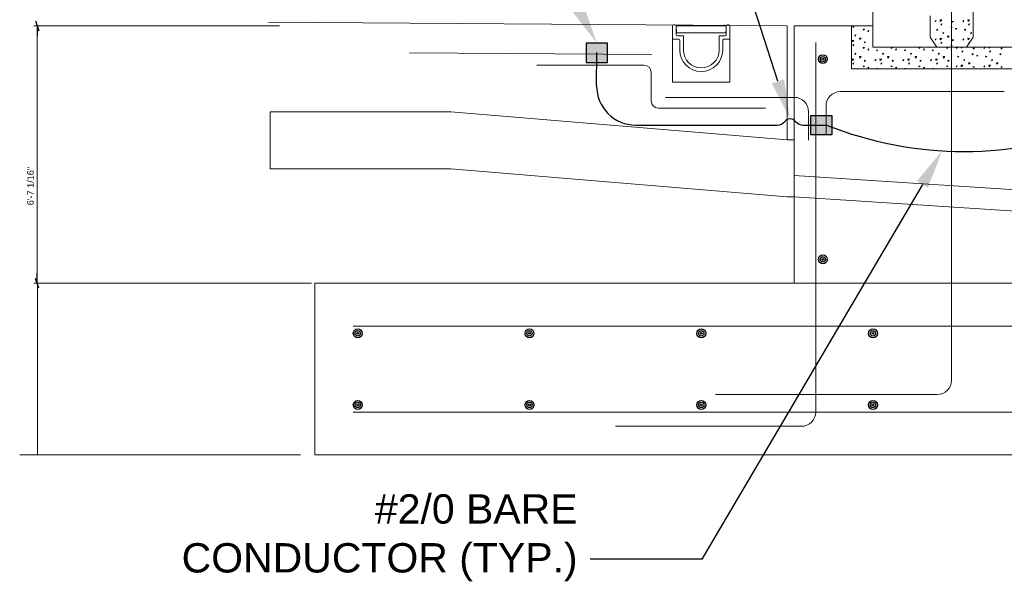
# Model space of a CAD drawing. Header units: inches. Extents: x 294 to 9722, y 170 to 7422.
# Tile 2 of 35: x 933 to 1235, y 877 to 1049. Entities that reach past the tile are written whole.
import ezdxf
from ezdxf import colors
from ezdxf.entities.mleader import LeaderData, LeaderLine
from ezdxf.math import Vec2, Vec3

# ---------------------------------------------------------------- set-up
doc = ezdxf.new("R2010")
doc.units = ezdxf.units.IN
doc.header["$MEASUREMENT"] = 0
doc.layers.add('E-ANNO-TEXT', color=7, linetype='Continuous', lineweight=25)
doc.layers.add('S-301 Building Sections [E-202 Reference]$0$G-ELECT-REF', color=253, linetype='Continuous', lineweight=9)
doc.styles.add("S-301 Building Sections [E-202 Reference]$0$3 4 1'-0", font='arial.ttf', dxfattribs={"height": 2})
doc.styles.get("Standard").update_dxf_attribs({"font": 'arial.ttf'})

# ---------------------------------------------------------------- blocks, each defined once
blk = doc.blocks.new('S-301 Building Sections [E-202 Reference]')
at = {"color": 9, "linetype": 'ByBlock', "lineweight": -2}
for p, q in [((631.841, 259.289), (632.069, 258.605)), ((631.955, 258.947), (631.955, 258.264)), ((631.955, 240.947), (631.955, 241.63)), ((632.069, 240.605), (631.841, 241.289))]:
    blk.add_line(p, q, dxfattribs=at)
at = {"color": 9}
for centre, radius in [((686.868, 256.618), 0.313), ((686.868, 256.618), 0.188), ((686.868, 256.618), 0.0625), ((686.868, 242.618), 0.313), ((686.868, 242.618), 0.188), ((686.868, 242.618), 0.0625), ((654.368, 237.447), 0.313), ((654.368, 237.447), 0.188), ((654.368, 237.447), 0.0625), ((666.368, 237.447), 0.313), ((666.368, 237.447), 0.188), ((666.368, 237.447), 0.0625), ((678.368, 237.447), 0.313), ((678.368, 237.447), 0.188), ((678.368, 237.447), 0.0625), ((690.368, 237.447), 0.313), ((690.368, 237.447), 0.188), ((690.368, 237.447), 0.0625), ((654.368, 232.447), 0.313), ((654.368, 232.447), 0.188), ((666.368, 232.447), 0.313), ((666.368, 232.447), 0.188), ((678.368, 232.447), 0.313), ((678.368, 232.447), 0.188), ((690.368, 232.447), 0.313), ((690.368, 232.447), 0.188), ((654.368, 232.447), 0.0625), ((666.368, 232.447), 0.0625), ((678.368, 232.447), 0.0625), ((690.368, 232.447), 0.0625)]:
    blk.add_circle(centre, radius, dxfattribs=at)
at = {"layer": 'S-301 Building Sections [E-202 Reference]$0$G-ELECT-REF', "color": 9}
for p, q in [((695.868, 290.054), (695.868, 234.173)), ((690.368, 257.447), (690.368, 286.387)), ((697.368, 260.154), (697.368, 258.154)), ((694.368, 258.154), (694.368, 259.654)), ((648.901, 258.947), (631.727, 258.947)), ((648.118, 259.197), (684.368, 258.947)), ((676.368, 258.947), (676.368, 255.007)), ((676.428, 259.007), (676.558, 259.007)), ((676.618, 258.947), (676.618, 258.317)), ((676.618, 258.947), (680.118, 258.947)), ((676.618, 258.906), (676.647, 258.494)), ((676.658, 258.947), (680.077, 258.947)), ((676.804, 258.988), (676.825, 258.988)), ((677.392, 258.947), (677.31, 258.947)), ((677.799, 258.947), (677.717, 258.947)), ((678.206, 258.947), (678.124, 258.947)), ((678.124, 258.946), (678.206, 258.946)), ((678.531, 258.947), (678.613, 258.947)), ((679.505, 258.947), (679.587, 258.947)), ((679.992, 258.988), (679.97, 258.988)), ((680.118, 258.906), (680.101, 258.669)), ((680.118, 258.947), (680.118, 258.317)), ((680.308, 259.007), (680.178, 259.007)), ((680.368, 258.947), (680.368, 255.007)), ((684.368, 258.947), (684.368, 250.989)), ((690.368, 258.947), (684.868, 258.947)), ((684.868, 258.947), (684.868, 240.947)), ((688.868, 255.947), (688.868, 258.947)), ((688.868, 258.947), (690.368, 258.947)), ((690.368, 258.947), (690.368, 257.447)), ((631.955, 241.63), (631.955, 258.264)), ((676.368, 258.067), (676.368, 257.757)), ((676.678, 258.257), (677.118, 258.257)), ((676.687, 258.459), (676.817, 258.459)), ((676.687, 258.459), (680.049, 258.459)), ((677.118, 258.257), (677.118, 257.257)), ((679.527, 258.459), (677.269, 258.459)), ((680.058, 258.257), (679.618, 258.257)), ((679.618, 258.257), (679.618, 257.257)), ((679.978, 258.459), (680.049, 258.459)), ((680.101, 258.669), (680.089, 258.494)), ((680.368, 258.067), (680.368, 257.757)), ((694.825, 257.447), (694.368, 258.154)), ((697.368, 258.154), (696.911, 257.447)), ((676.428, 258.007), (676.805, 258.007)), ((676.868, 257.944), (676.868, 257.257)), ((679.868, 257.944), (679.868, 257.257)), ((680.308, 258.007), (679.93, 258.007)), ((680.368, 257.757), (680.368, 257.257)), ((686.368, 231.947), (686.368, 257.772)), ((690.368, 257.447), (694.825, 257.447)), ((695.868, 257.447), (694.825, 257.447)), ((694.825, 257.447), (695.868, 257.447)), ((696.911, 257.447), (695.868, 257.447)), ((695.868, 257.447), (695.868, 255.947)), ((695.868, 255.947), (695.868, 257.447)), ((695.868, 257.447), (696.911, 257.447)), ((696.911, 257.447), (702.368, 257.447)), ((696.911, 257.447), (696.911, 257.447)), ((657.978, 257.072), (674.923, 256.947)), ((666.868, 256.197), (674.368, 256.197)), ((674.868, 255.697), (674.868, 253.697)), ((695.868, 255.947), (688.868, 255.947)), ((688.868, 255.947), (688.868, 255.947)), ((703.868, 255.947), (695.868, 255.947)), ((676.368, 255.007), (680.368, 255.007)), ((684.868, 253.947), (675.868, 253.947)), ((688.089, 254.351), (699.536, 254.351)), ((687.089, 251.351), (687.089, 253.351)), ((648.25, 252.947), (660.868, 252.947)), ((648.25, 248.947), (648.25, 252.947)), ((648.25, 252.947), (648.25, 252.947)), ((648.25, 252.947), (648.25, 252.947)), ((648.25, 252.947), (648.25, 252.947)), ((660.868, 252.947), (684.368, 250.989)), ((675.368, 253.197), (682.868, 253.197)), ((685.868, 250.947), (685.868, 252.947)), ((684.368, 250.989), (684.872, 250.989)), ((684.872, 250.989), (684.868, 246.989)), ((660.868, 248.947), (648.25, 248.947)), ((648.25, 248.947), (648.25, 248.947)), ((648.25, 248.947), (648.25, 248.947)), ((684.368, 246.989), (660.868, 248.947)), ((684.868, 248.494), (707.868, 246.994)), ((684.868, 246.989), (684.368, 246.989)), ((684.868, 246.989), (707.868, 245.489)), ((651.14, 240.947), (631.727, 240.947)), ((631.972, 240.947), (631.972, 228.947)), ((650.368, 240.947), (643.251, 240.947)), ((726.669, 237.947), (654.052, 237.947)), ((679.368, 233.173), (694.868, 233.173)), ((726.669, 231.947), (654.052, 231.947)), ((672.368, 230.947), (685.368, 230.947)), ((650.368, 228.947), (630.738, 228.947))]:
    blk.add_line(p, q, dxfattribs=at)
at = {"layer": 'S-301 Building Sections [E-202 Reference]$0$G-ELECT-REF', "color": 9, "linetype": 'Continuous', "extrusion": (0, 0, -1)}
for p, q in [((688.968, 258.904), (689.044, 258.929)), ((689.01, 258.841), (688.969, 258.904)), ((689.01, 258.841), (689.043, 258.929)), ((694.707, 259.295), (694.782, 259.32)), ((694.749, 259.233), (694.707, 259.295)), ((694.749, 259.233), (694.782, 259.321)), ((695.075, 259.261), (695.058, 259.372)), ((695.058, 259.372), (695.176, 259.358)), ((695.075, 259.261), (695.177, 259.358)), ((695.11, 259.058), (695.185, 259.083)), ((695.152, 258.996), (695.11, 259.058)), ((695.152, 258.996), (695.185, 259.083)), ((695.844, 258.804), (695.834, 258.879)), ((695.837, 258.879), (695.916, 258.865)), ((695.844, 258.804), (695.916, 258.864)), ((695.922, 259.196), (695.912, 259.27)), ((695.916, 259.27), (695.994, 259.256)), ((695.922, 259.196), (695.994, 259.255)), ((696.149, 258.754), (696.225, 258.779)), ((696.191, 258.692), (696.149, 258.754)), ((696.191, 258.692), (696.224, 258.779)), ((696.652, 259.295), (696.728, 259.32)), ((696.694, 259.233), (696.653, 259.295)), ((696.694, 259.233), (696.727, 259.321)), ((697.003, 259.372), (697.122, 259.358)), ((697.021, 259.261), (697.004, 259.372)), ((697.021, 259.261), (697.123, 259.358)), ((697.055, 259.058), (697.131, 259.083)), ((697.097, 258.996), (697.056, 259.058)), ((697.097, 258.996), (697.131, 259.083)), ((689.101, 258.295), (689.177, 258.32)), ((689.143, 258.233), (689.101, 258.295)), ((689.143, 258.233), (689.176, 258.321)), ((689.437, 258.096), (689.556, 258.082)), ((689.455, 257.985), (689.438, 258.096)), ((689.455, 257.985), (689.557, 258.081)), ((689.702, 258.65), (689.692, 258.725)), ((689.696, 258.725), (689.774, 258.711)), ((689.702, 258.65), (689.775, 258.71)), ((690.008, 258.6), (690.083, 258.625)), ((690.05, 258.537), (690.008, 258.6)), ((690.05, 258.537), (690.083, 258.625)), ((694.838, 258.631), (694.828, 258.705)), ((694.832, 258.706), (694.91, 258.692)), ((694.838, 258.631), (694.91, 258.691)), ((695.075, 257.973), (695.058, 258.085)), ((695.058, 258.085), (695.176, 258.07)), ((695.075, 257.973), (695.177, 258.07)), ((695.243, 258.45), (695.318, 258.475)), ((695.285, 258.387), (695.243, 258.45)), ((695.285, 258.387), (695.318, 258.475)), ((695.596, 258.139), (695.579, 258.25)), ((695.579, 258.25), (695.697, 258.236)), ((695.596, 258.139), (695.698, 258.236)), ((696.784, 258.631), (696.774, 258.705)), ((696.777, 258.706), (696.856, 258.692)), ((696.784, 258.631), (696.856, 258.691)), ((697.003, 258.085), (697.122, 258.07)), ((697.021, 257.973), (697.004, 258.085)), ((697.021, 257.973), (697.123, 258.07)), ((697.188, 258.45), (697.264, 258.475)), ((697.23, 258.387), (697.189, 258.45)), ((697.23, 258.387), (697.263, 258.475)), ((688.916, 257.93), (689.035, 257.916)), ((688.934, 257.819), (688.917, 257.93)), ((688.934, 257.819), (689.036, 257.916)), ((688.968, 257.616), (689.044, 257.641)), ((689.01, 257.554), (688.969, 257.616)), ((689.01, 257.554), (689.043, 257.641)), ((689.702, 257.362), (689.692, 257.437)), ((689.696, 257.437), (689.774, 257.423)), ((689.702, 257.362), (689.775, 257.422)), ((689.781, 257.754), (689.771, 257.828)), ((689.774, 257.828), (689.853, 257.814)), ((689.781, 257.754), (689.853, 257.813)), ((691.648, 257.362), (691.638, 257.437)), ((691.641, 257.437), (691.72, 257.423)), ((691.648, 257.362), (691.72, 257.422)), ((693.594, 257.362), (693.584, 257.437)), ((693.587, 257.437), (693.666, 257.423)), ((693.594, 257.362), (693.666, 257.422)), ((694.707, 258.008), (694.782, 258.033)), ((694.749, 257.945), (694.707, 258.008)), ((694.749, 257.945), (694.782, 258.033)), ((695.11, 257.77), (695.185, 257.795)), ((695.152, 257.708), (695.11, 257.77)), ((695.152, 257.708), (695.185, 257.796)), ((695.539, 257.362), (695.529, 257.437)), ((695.533, 257.437), (695.611, 257.423)), ((695.539, 257.362), (695.612, 257.422)), ((695.844, 257.517), (695.834, 257.591)), ((695.837, 257.591), (695.916, 257.577)), ((695.844, 257.517), (695.916, 257.576)), ((695.922, 257.908), (695.912, 257.982)), ((695.916, 257.983), (695.994, 257.968)), ((695.922, 257.908), (695.994, 257.968)), ((696.149, 257.466), (696.225, 257.491)), ((696.162, 257.447), (696.149, 257.466)), ((696.177, 257.415), (696.252, 257.44)), ((696.219, 257.353), (696.177, 257.415)), ((696.207, 257.447), (696.224, 257.491)), ((696.219, 257.353), (696.252, 257.44)), ((696.545, 257.38), (696.535, 257.447)), ((696.545, 257.38), (696.615, 257.447)), ((696.652, 258.008), (696.728, 258.033)), ((696.694, 257.945), (696.653, 258.008)), ((696.694, 257.945), (696.727, 258.033)), ((697.055, 257.77), (697.131, 257.795)), ((697.088, 257.722), (697.056, 257.77)), ((697.123, 257.775), (697.131, 257.796)), ((697.392, 257.315), (697.382, 257.389)), ((697.386, 257.39), (697.464, 257.376)), ((697.392, 257.315), (697.464, 257.375)), ((698.122, 257.415), (698.198, 257.44)), ((698.164, 257.353), (698.122, 257.415)), ((698.164, 257.353), (698.197, 257.44)), ((698.491, 257.38), (698.481, 257.447)), ((698.491, 257.38), (698.561, 257.447)), ((699.338, 257.315), (699.328, 257.389)), ((699.331, 257.39), (699.41, 257.376)), ((699.338, 257.315), (699.41, 257.375)), ((689.101, 257.008), (689.177, 257.033)), ((689.143, 256.945), (689.101, 257.008)), ((689.143, 256.945), (689.176, 257.033)), ((689.437, 256.808), (689.556, 256.794)), ((689.455, 256.697), (689.438, 256.808)), ((689.455, 256.697), (689.557, 256.794)), ((690.008, 257.312), (690.083, 257.337)), ((690.05, 257.249), (690.008, 257.312)), ((690.05, 257.249), (690.083, 257.337)), ((690.643, 257.189), (690.632, 257.263)), ((690.636, 257.264), (690.714, 257.25)), ((690.643, 257.189), (690.715, 257.249)), ((691.047, 257.008), (691.123, 257.033)), ((691.089, 256.945), (691.047, 257.008)), ((691.089, 256.945), (691.122, 257.033)), ((691.383, 256.808), (691.502, 256.794)), ((691.4, 256.697), (691.384, 256.808)), ((691.4, 256.697), (691.503, 256.794)), ((691.953, 257.312), (692.029, 257.337)), ((691.995, 257.249), (691.954, 257.312)), ((691.995, 257.249), (692.028, 257.337)), ((692.588, 257.189), (692.578, 257.263)), ((692.582, 257.264), (692.66, 257.25)), ((692.588, 257.189), (692.66, 257.249)), ((692.993, 257.008), (693.068, 257.033)), ((693.035, 256.945), (692.993, 257.008)), ((693.035, 256.945), (693.068, 257.033)), ((693.346, 256.697), (693.329, 256.808)), ((693.329, 256.808), (693.447, 256.794)), ((693.346, 256.697), (693.448, 256.794)), ((693.899, 257.312), (693.975, 257.337)), ((693.941, 257.249), (693.899, 257.312)), ((693.941, 257.249), (693.974, 257.337)), ((694.534, 257.189), (694.524, 257.263)), ((694.527, 257.264), (694.606, 257.25)), ((694.534, 257.189), (694.606, 257.249)), ((694.938, 257.008), (695.014, 257.033)), ((694.98, 256.945), (694.939, 257.008)), ((694.98, 256.945), (695.013, 257.033)), ((695.275, 256.808), (695.393, 256.794)), ((695.292, 256.697), (695.275, 256.808)), ((695.292, 256.697), (695.394, 256.794)), ((695.845, 257.312), (695.868, 257.319)), ((695.868, 257.278), (695.845, 257.312)), ((696.308, 256.75), (696.298, 256.825)), ((696.302, 256.825), (696.38, 256.811)), ((696.308, 256.75), (696.38, 256.81)), ((696.58, 257.177), (696.655, 257.202)), ((696.622, 257.115), (696.58, 257.177)), ((696.622, 257.115), (696.655, 257.203)), ((697.314, 256.924), (697.303, 256.998)), ((697.307, 256.999), (697.385, 256.984)), ((697.314, 256.924), (697.386, 256.984)), ((697.619, 256.873), (697.695, 256.898)), ((697.661, 256.811), (697.619, 256.873)), ((697.661, 256.811), (697.694, 256.899)), ((698.254, 256.75), (698.244, 256.825)), ((698.247, 256.825), (698.326, 256.811)), ((698.254, 256.75), (698.326, 256.81)), ((698.525, 257.177), (698.601, 257.202)), ((698.567, 257.115), (698.526, 257.177)), ((698.567, 257.115), (698.601, 257.203)), ((699.259, 256.924), (699.249, 256.998)), ((699.253, 256.999), (699.331, 256.984)), ((699.259, 256.924), (699.332, 256.984)), ((688.916, 256.642), (689.035, 256.628)), ((688.934, 256.531), (688.917, 256.642)), ((688.934, 256.531), (689.036, 256.628)), ((688.968, 256.328), (689.044, 256.353)), ((689.01, 256.266), (688.969, 256.328)), ((689.01, 256.266), (689.043, 256.353)), ((689.702, 256.075), (689.692, 256.149)), ((689.696, 256.149), (689.774, 256.135)), ((689.702, 256.075), (689.775, 256.134)), ((689.781, 256.466), (689.771, 256.54)), ((689.774, 256.541), (689.853, 256.526)), ((689.781, 256.466), (689.853, 256.526)), ((690.008, 256.024), (690.083, 256.049)), ((690.05, 255.962), (690.008, 256.024)), ((690.05, 255.962), (690.083, 256.049)), ((690.511, 256.566), (690.587, 256.591)), ((690.553, 256.503), (690.511, 256.566)), ((690.553, 256.503), (690.586, 256.591)), ((690.879, 256.531), (690.862, 256.642)), ((690.862, 256.642), (690.981, 256.628)), ((690.879, 256.531), (690.981, 256.628)), ((690.914, 256.328), (690.99, 256.353)), ((690.956, 256.266), (690.914, 256.328)), ((690.956, 256.266), (690.989, 256.353)), ((691.648, 256.075), (691.638, 256.149)), ((691.641, 256.149), (691.72, 256.135)), ((691.648, 256.075), (691.72, 256.134)), ((691.726, 256.466), (691.716, 256.54)), ((691.72, 256.541), (691.798, 256.526)), ((691.726, 256.466), (691.799, 256.526)), ((691.953, 256.024), (692.029, 256.049)), ((691.995, 255.962), (691.954, 256.024)), ((691.995, 255.962), (692.028, 256.049)), ((692.457, 256.566), (692.532, 256.591)), ((692.499, 256.503), (692.457, 256.566)), ((692.499, 256.503), (692.532, 256.591)), ((692.825, 256.531), (692.808, 256.642)), ((692.808, 256.642), (692.926, 256.628)), ((692.825, 256.531), (692.927, 256.628)), ((692.86, 256.328), (692.935, 256.353)), ((692.902, 256.266), (692.86, 256.328)), ((692.902, 256.266), (692.935, 256.353)), ((693.594, 256.075), (693.584, 256.149)), ((693.587, 256.149), (693.666, 256.135)), ((693.594, 256.075), (693.666, 256.134)), ((693.672, 256.466), (693.662, 256.54)), ((693.666, 256.541), (693.744, 256.526)), ((693.672, 256.466), (693.744, 256.526)), ((693.899, 256.024), (693.975, 256.049)), ((693.941, 255.962), (693.899, 256.024)), ((693.941, 255.962), (693.974, 256.049)), ((694.402, 256.566), (694.478, 256.591)), ((694.444, 256.503), (694.403, 256.566)), ((694.444, 256.503), (694.477, 256.591)), ((694.753, 256.642), (694.872, 256.628)), ((694.771, 256.531), (694.754, 256.642)), ((694.771, 256.531), (694.873, 256.628)), ((694.805, 256.328), (694.881, 256.353)), ((694.847, 256.266), (694.806, 256.328)), ((694.847, 256.266), (694.881, 256.353)), ((695.539, 256.075), (695.529, 256.149)), ((695.533, 256.149), (695.611, 256.135)), ((695.539, 256.075), (695.612, 256.134)), ((695.618, 256.466), (695.608, 256.54)), ((695.611, 256.541), (695.69, 256.526)), ((695.618, 256.466), (695.69, 256.526)), ((695.845, 256.024), (695.868, 256.031)), ((695.868, 255.99), (695.845, 256.024)), ((696.177, 256.127), (696.252, 256.152)), ((696.219, 256.065), (696.177, 256.127)), ((696.219, 256.065), (696.252, 256.152)), ((696.528, 256.204), (696.646, 256.19)), ((696.545, 256.093), (696.528, 256.204)), ((696.545, 256.093), (696.647, 256.189)), ((696.713, 256.569), (696.788, 256.594)), ((696.755, 256.507), (696.713, 256.569)), ((696.755, 256.507), (696.788, 256.594)), ((697.049, 256.37), (697.167, 256.355)), ((697.066, 256.258), (697.049, 256.37)), ((697.066, 256.258), (697.168, 256.355)), ((697.392, 256.027), (697.382, 256.101)), ((697.386, 256.102), (697.464, 256.088)), ((697.392, 256.027), (697.464, 256.087)), ((698.122, 256.127), (698.198, 256.152)), ((698.164, 256.065), (698.122, 256.127)), ((698.164, 256.065), (698.197, 256.152)), ((698.473, 256.204), (698.592, 256.19)), ((698.491, 256.093), (698.474, 256.204)), ((698.491, 256.093), (698.593, 256.189)), ((698.658, 256.569), (698.734, 256.594)), ((698.7, 256.507), (698.658, 256.569)), ((698.7, 256.507), (698.733, 256.594)), ((698.994, 256.37), (699.113, 256.355)), ((699.012, 256.258), (698.995, 256.37)), ((699.012, 256.258), (699.114, 256.355)), ((699.338, 256.027), (699.328, 256.101)), ((699.331, 256.102), (699.41, 256.088)), ((699.338, 256.027), (699.41, 256.087)), ((690.636, 255.947), (690.632, 255.975)), ((690.636, 255.976), (690.714, 255.962)), ((690.698, 255.947), (690.715, 255.961)), ((692.582, 255.947), (692.578, 255.975)), ((692.582, 255.976), (692.66, 255.962)), ((692.644, 255.947), (692.66, 255.961)), ((694.528, 255.947), (694.524, 255.975)), ((694.527, 255.976), (694.606, 255.962)), ((694.589, 255.947), (694.606, 255.961))]:
    blk.add_line(p, q, dxfattribs=at)
at = {"layer": 'S-301 Building Sections [E-202 Reference]$0$G-ELECT-REF', "color": 9}
for centre, radius, start, end in [((676.428, 258.947), 0.06, 90, 180), ((676.558, 258.947), 0.06, 0, 90), ((676.658, 258.906), 0.0407, 90, 180), ((676.713, 259.008), 0.061, 270, 318.18969), ((676.804, 258.927), 0.061, 90, 138.18969), ((676.825, 258.927), 0.061, 41.81031, 90), ((676.916, 259.008), 0.061, 221.81031, 270), ((679.879, 259.008), 0.061, 270, 318.18969), ((679.97, 258.927), 0.061, 90, 138.18969), ((679.992, 258.927), 0.061, 41.81031, 90), ((680.083, 259.008), 0.061, 221.81031, 270), ((680.077, 258.906), 0.0407, 0, 90), ((680.178, 258.947), 0.06, 90, 180), ((680.308, 258.947), 0.06, 0, 90), ((676.428, 258.067), 0.06, 180, 270), ((676.678, 258.317), 0.06, 180, 270), ((676.687, 258.499), 0.0407, 180, 270), ((680.049, 258.499), 0.0407, 270, 0), ((680.058, 258.317), 0.06, 270, 0), ((680.308, 258.067), 0.06, 270, 0), ((676.805, 257.944), 0.0625, 0, 90), ((679.93, 257.944), 0.0625, 90, 180), ((678.368, 257.257), 1.5, 180, 0), ((678.368, 257.257), 1.25, 180, 0), ((684.868, 252.947), 1, 0, 90), ((694.868, 234.173), 1, 270, 0), ((685.368, 231.947), 1, 270, 0)]:
    blk.add_arc(centre, radius, start, end, dxfattribs=at)
at = {"layer": 'S-301 Building Sections [E-202 Reference]$0$G-ELECT-REF', "color": 9, "extrusion": (0, 0, -1)}
for centre, radius, start, end in [((-674.368, 255.697), 0.5, 90, 180), ((-688.089, 253.351), 1, 0, 90), ((-675.368, 253.697), 0.5, 270, 0)]:
    blk.add_arc(centre, radius, start, end, dxfattribs=at)
at = {"layer": 'S-301 Building Sections [E-202 Reference]$0$G-ELECT-REF', "color": 9}
blk.add_3dface([(729.368, 228.947), (651.368, 228.947), (651.368, 240.947), (729.368, 240.947)], dxfattribs=at)
at = {"layer": 'S-301 Building Sections [E-202 Reference]$0$G-ELECT-REF', "color": 9, "lineweight": 30, "style": "S-301 Building Sections [E-202 Reference]$0$3 4 1'-0"}
blk.add_text('6\'-7 1/16"', height=0.4554, rotation=90, dxfattribs=at).set_placement((631.716, 246.402))

msp = doc.modelspace()

# ---------------------------------------------------------------- hatches: boundary and pattern name
at = {"layer": 'E-ANNO-TEXT'}
h = msp.add_hatch(color=0, dxfattribs=at)
h.dxf.hatch_style = 1
h.paths.add_polyline_path([(1113.11795, 1041.55221), (1106.6015, 1041.55221), (1106.6015, 1035.63412), (1113.11795, 1035.63412)])
h = msp.add_hatch(color=0, dxfattribs=at)
h.dxf.hatch_style = 1
h.paths.add_polyline_path([(1182.02785, 1019.33572), (1175.5114, 1019.33572), (1175.5114, 1013.41762), (1182.02785, 1013.41762)])

# ---------------------------------------------------------------- linework, layer by layer
at = {"layer": 'E-ANNO-TEXT', "color": 0}
for p, q in [((1109.80669, 1028.46543), (1109.88179, 1038.61711)), ((1121.80637, 1016.37667), (1165.21158, 1016.37667)), ((1173.1968, 1016.37667), (1180.3581, 1016.37667))]:
    msp.add_line(p, q, dxfattribs=at)
for points in [[(1106.6015, 1041.55221), (1106.6015, 1035.63412), (1113.11795, 1035.63412), (1113.11795, 1041.55221)], [(1182.02785, 1019.33572), (1182.02785, 1013.41762), (1175.5114, 1013.41762), (1175.5114, 1019.33572)]]:
    msp.add_lwpolyline(points, close=True, dxfattribs=at)
for centre, radius, start, end in [((1121.80637, 1028.37667), 12, 179.5761775, 270), ((1165.21158, 1019.37667), 3, 270, 321.1461718), ((1169.20419, 1016.16035), 2.12695, 38.8538282, 141.1461718), ((1173.1968, 1019.37667), 3, 218.8538282, 270), ((1222.61045, 1122.65858), 114.37266, 248.3197188, 291.6802812)]:
    msp.add_arc(centre, radius, start, end, dxfattribs=at)

# ---------------------------------------------------------------- block references
at = {"layer": 'E-ANNO-TEXT', "color": 0, "xscale": 4.39128, "yscale": 4.39128, "zscale": 4.39128}
msp.add_blockref('S-301 Building Sections [E-202 Reference]', (-1837.00104, -90.26287), dxfattribs=at)

# ---------------------------------------------------------------- texts
at = {"layer": 'E-ANNO-TEXT', "color": 0, "insert": (975.23798, 903.02309), "char_height": 9, "width": 128.7197462, "attachment_point": 1, "bg_fill": 3, "box_fill_scale": 1.25, "bg_fill_color": 256, "bg_fill_transparency": 0}
msp.add_mtext('\\pxqr;#2/0 BARE CONDUCTOR (TYP.)', dxfattribs=at)

# ---------------------------------------------------------------- leaders
at = {"layer": 'E-ANNO-TEXT', "color": 0}
ml = msp.add_multileader_mtext('Standard', dxfattribs=at)
ml.set_content('')
ml.set_leader_properties()
ml.build(insert=Vec2(0, 0))
ml.multileader.update_dxf_attribs({"dogleg_length": 0.36, "arrow_head_size": 12, "scale": 48})
ctx = ml.context
ctx.base_point, ctx.scale, ctx.char_height, ctx.arrow_head_size, ctx.landing_gap_size, ctx.plane_origin = Vec3(1078.44158, 1182.57218), 48, 8.64, 12, 4.32, Vec3(587.98025, 1273.20373)
ctx.text_align_type = 2
notes = []
notes.append((ctx, [(1, (1, 1, 0), (1116.29772, 1182.57218), (-1, 0), 29.21614, [(0, [(1169.10233, 1018.39251)], 0, [])])]))
ctx.mtext.insert, ctx.mtext.alignment, ctx.mtext.flow_direction = Vec3(1082.76158, 1186.89218), 3, 5
ml = msp.add_multileader_mtext('Standard', dxfattribs=at)
ml.set_content('')
ml.set_leader_properties()
ml.build(insert=Vec2(0, 0))
ml.multileader.update_dxf_attribs({"dogleg_length": 0.36, "arrow_head_size": 12, "scale": 48})
ctx = ml.context
ctx.base_point, ctx.scale, ctx.char_height, ctx.arrow_head_size, ctx.landing_gap_size, ctx.plane_origin = Vec3(1008.45921, 1158.77428), 48, 8.64, 12, 4.32, Vec3(508.42605, 1224.30538)
ctx.text_align_type = 2
notes.append((ctx, [(1, (1, 1, 0), (1046.31534, 1158.77428), (-1, 0), 29.21614, [(0, [(1109.85972, 1041.55221)], 0, [])])]))
ctx.mtext.insert, ctx.mtext.alignment, ctx.mtext.flow_direction = Vec3(1012.77921, 1163.09428), 3, 5
for ctx, leaders in notes:
    for number, flags, end, landing, length, lines in leaders:
        leader = LeaderData()
        leader.index, (leader.has_last_leader_line, leader.has_dogleg_vector, leader.attachment_direction) = number, flags
        leader.last_leader_point, leader.dogleg_vector, leader.dogleg_length = Vec3(end), Vec3(landing), length
        for number, points, colour, breaks in lines:
            line = LeaderLine()
            line.index, line.vertices, line.color, line.breaks = number, Vec3.list(points), colors.encode_raw_color(colour), breaks
            leader.lines.append(line)
        ctx.leaders.append(leader)

# ---------------------------------------------------------------- next in the draw order: leaders
ml = msp.add_multileader_mtext('Standard', dxfattribs=at)
ml.set_content('')
ml.set_leader_properties()
ml.build(insert=Vec2(0, 0))
ml.multileader.update_dxf_attribs({"dogleg_length": 0.36, "arrow_head_size": 12, "scale": 48})
ctx = ml.context
ctx.base_point, ctx.scale, ctx.char_height, ctx.arrow_head_size, ctx.landing_gap_size, ctx.plane_origin = Vec3(1099.1547, 883.15638), 48, 8.64, 12, 4.32, Vec3(363.42664, 864.57121)
ctx.text_align_type = 2
notes = []
notes.append((ctx, [(1, (1, 1, 0), (1142.08683, 883.15638), (-1, 0), 34.29213, [(1, [(1215.85639, 1008.48552)], 0, [])])]))
ctx.mtext.insert, ctx.mtext.alignment, ctx.mtext.flow_direction = Vec3(1103.4747, 887.47638), 3, 5
for ctx, leaders in notes:
    for number, flags, end, landing, length, lines in leaders:
        leader = LeaderData()
        leader.index, (leader.has_last_leader_line, leader.has_dogleg_vector, leader.attachment_direction) = number, flags
        leader.last_leader_point, leader.dogleg_vector, leader.dogleg_length = Vec3(end), Vec3(landing), length
        for number, points, colour, breaks in lines:
            line = LeaderLine()
            line.index, line.vertices, line.color, line.breaks = number, Vec3.list(points), colors.encode_raw_color(colour), breaks
            leader.lines.append(line)
        ctx.leaders.append(leader)

doc.saveas('drawing.dxf')
